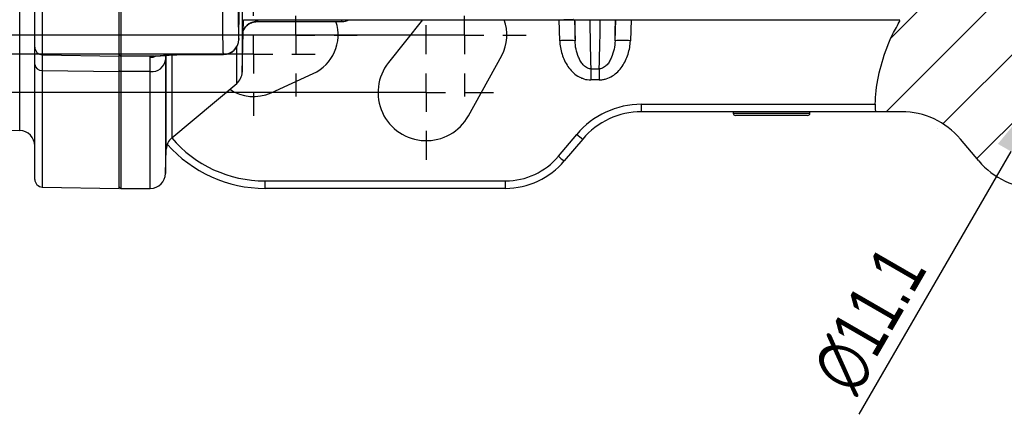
# Model space of a CAD drawing. Header units: millimetres. Extents: x 5 to 589, y 5 to 415.
# Tile 5 of 18: x 362 to 426, y 84 to 110. Entities that reach past the tile are written whole.
import ezdxf

# ---------------------------------------------------------------- set-up
doc = ezdxf.new("R2010")
doc.units = ezdxf.units.MM
doc.header["$PDSIZE"] = -1
doc.linetypes.add('CENTER', pattern=[10.16, 6.35, -1.27, 1.27, -1.27])
for name, color, linetype in [('ASSE', 2, 'CENTER'), ('CONTORNO', 179, 'Continuous'), ('QUOTE', 1, 'Continuous')]:
    doc.layers.add(name, color=color, linetype=linetype)
doc.styles.add('SLDTEXTSTYLE0', font='TXT', dxfattribs={"width": 0.75})
doc.dimstyles.new('SLDDIMSTYLE2', dxfattribs={"dimtxt": 3.5, "dimasz": 6, "dimexe": 0, "dimexo": 0.0625, "dimgap": 0.875, "dimtad": 1, "dimdec": 1, "dimlfac": 2, "dimrnd": 1e-09, "dimzin": 12, "dimdsep": 46, "dimtxsty": 'SLDTEXTSTYLE0', "dimblk1": 'NONE', "dimsah": 1, "dimcen": 0, "dimadec": 0, "dimazin": 3, "dimtfac": 1, "dimtdec": 3, "dimtmove": 0, "dimatfit": 3, "dimldrblk": 'NONE', "dimfxl": 1, "dimfrac": 2, "dimtolj": 1, "dimtzin": 12, "dimarcsym": 0})

# ---------------------------------------------------------------- blocks, each defined once
blk = doc.blocks.new('_D_6')
at = {"layer": 'Defpoints', "color": 0}
for p in [(432.056, 111.221), (429.28, 106.413)]:
    blk.add_point(p, dxfattribs=at)
at = {"layer": 'QUOTE', "color": 0, "lineweight": -2}
for p, q in [((432.056, 111.221), (429.28, 106.413)), ((416.385, 84.079), (426.28, 101.217))]:
    blk.add_line(p, q, dxfattribs=at)
at = {"layer": 'QUOTE', "color": 0}
blk.add_solid([(425.414, 101.717), (427.146, 100.717), (429.28, 106.413)], dxfattribs=at)
at = {"layer": 'QUOTE', "color": 0, "insert": (413.034, 87.024), "char_height": 3.5, "attachment_point": 1, "rotation": 60, "style": 'SLDTEXTSTYLE0'}
blk.add_mtext('\\A1;∅11.1', dxfattribs=at)
blk = doc.blocks.new('_NONE')
blk = doc.blocks.new('SW_CENTERMARKSYMBOL_12')
at = {"layer": 'CONTORNO', "color": 0}
for p, q in [((0, 2.5), (0, 4.012)), ((0, 0), (0, 1.25)), ((-2.5, 0), (-4.012, 0)), ((0, 0), (-1.25, 0)), ((0, 0), (0, -1.25)), ((0, 0), (1.25, 0)), ((2.5, 0), (4.012, 0)), ((0, -2.5), (0, -4.012))]:
    blk.add_line(p, q, dxfattribs=at)
blk = doc.blocks.new('SW_CENTERMARKSYMBOL_13')
at = {"layer": 'CONTORNO', "color": 0}
for p, q in [((0, 2.5), (0, 4.011)), ((0, 0), (0, 1.25)), ((-2.5, 0), (-4.011, 0)), ((0, 0), (-1.25, 0)), ((0, 0), (0, -1.25)), ((0, 0), (1.25, 0)), ((2.5, 0), (4.011, 0)), ((0, -2.5), (0, -4.011))]:
    blk.add_line(p, q, dxfattribs=at)
blk = doc.blocks.new('SW_CENTERMARKSYMBOL_14')
at = {"layer": 'CONTORNO', "color": 0}
for p, q in [((0, 2.5), (0, 4.389)), ((0, 0), (0, 1.25)), ((-2.5, 0), (-4.389, 0)), ((0, 0), (-1.25, 0)), ((0, 0), (0, -1.25)), ((0, 0), (1.25, 0)), ((2.5, 0), (4.389, 0)), ((0, -2.5), (0, -4.389))]:
    blk.add_line(p, q, dxfattribs=at)
blk = doc.blocks.new('SW_CENTERMARKSYMBOL_15')
at = {"layer": 'CONTORNO', "color": 0}
for p, q in [((0, 2.5), (0, 4.011)), ((0, 0), (0, 1.25)), ((-2.5, 0), (-4.011, 0)), ((0, 0), (-1.25, 0)), ((0, 0), (0, -1.25)), ((0, 0), (1.25, 0)), ((2.5, 0), (4.011, 0)), ((0, -2.5), (0, -4.011))]:
    blk.add_line(p, q, dxfattribs=at)

msp = doc.modelspace()

# ---------------------------------------------------------------- hatches: boundary and pattern name
at = {"linetype": 'Continuous', "lineweight": 18}
h = msp.add_hatch(dxfattribs=at)
h.set_pattern_fill('ANSI31', style=0)
edge = h.paths.add_edge_path(flags=0)
edge.add_arc((419.141, 98.817), 5, 40, 90, ccw=False)
edge.add_line((422.971, 102.031), (424.169, 100.603))
edge.add_arc((427.999, 103.817), 5, 220, 270)
edge.add_line((427.999, 98.817), (443.668, 98.817))
edge.add_arc((443.668, 107.317), 8.5, 270, 360)
edge.add_line((452.168, 107.317), (452.168, 112.295))
edge.add_spline(control_points=[(452.168, 112.295), (452.168, 112.385), (452.177, 112.475), (452.195, 112.562), (452.221, 112.689), (452.266, 112.814), (452.329, 112.927), (452.333, 112.935), (452.337, 112.942), (452.342, 112.95)], knot_values=[0.010937, 0.010937, 0.010937, 0.010937, 0.011482, 0.011482, 0.011482, 0.01227, 0.01227, 0.01227, 0.012322, 0.012322, 0.012322, 0.012322], weights=[1, 1, 1, 1, 1, 1, 1, 1, 1, 1], degree=3, periodic=0)
edge.add_spline(control_points=[(452.342, 112.95), (451.227, 116.364), (449.358, 119.371), (446.829, 121.202)], knot_values=[0.453914, 0.453914, 0.453914, 0.453914, 0.547667, 0.547667, 0.547667, 0.547667], weights=[1, 1, 1, 1], degree=3, periodic=0)
edge.add_line((446.829, 121.202), (446.048, 121.202))
edge.add_spline(control_points=[(446.048, 121.202), (445.935, 121.202), (445.821, 121.183), (445.714, 121.145), (445.607, 121.108), (445.506, 121.052), (445.418, 120.981), (445.33, 120.911), (445.254, 120.824), (445.195, 120.729), (445.182, 120.709), (445.17, 120.688), (445.159, 120.667)], knot_values=[0, 0, 0, 0, 0.000678, 0.000678, 0.000678, 0.001356, 0.001356, 0.001356, 0.002029, 0.002029, 0.002029, 0.00217, 0.00217, 0.00217, 0.00217], weights=[1, 1, 1, 1, 1, 1, 1, 1, 1, 1, 1, 1, 1], degree=3, periodic=0)
edge.add_spline(control_points=[(445.159, 120.667), (445.155, 120.657), (445.15, 120.648), (445.145, 120.638), (445.127, 120.601), (445.112, 120.563), (445.099, 120.523)], knot_values=[0.004691, 0.004691, 0.004691, 0.004691, 0.004754, 0.004754, 0.004754, 0.005, 0.005, 0.005, 0.005], weights=[1, 1, 1, 1, 1, 1, 1], degree=3, periodic=0)
edge.add_ellipse((444.168, 120.955), major_axis=(0, -1.18), ratio=0.847323, start_angle=0, end_angle=68.54182, ccw=False)
edge.add_line((444.168, 119.775), (430.505, 119.775))
edge.add_ellipse((430.514, 120.955), major_axis=(-0.033, -1.18), ratio=0.847231, start_angle=-41.00781, end_angle=1.35163, ccw=False)
edge.add_spline(control_points=[(429.834, 120.083), (422.98, 116.299), (417.202, 109.668), (417.43, 103.817)], knot_values=[0.710842, 0.710842, 0.710842, 0.710842, 0.899807, 0.899807, 0.899807, 0.899807], weights=[1, 1, 1, 1], degree=3, periodic=0)
edge.add_line((417.43, 103.817), (419.141, 103.817))
edge = h.paths.add_edge_path(flags=0)
edge.add_arc((430.668, 108.817), 2.776, 38.46288, 208.91725, ccw=False)
edge.add_line((432.841, 110.544), (435.635, 107.027))
edge.add_arc((433.168, 105.067), 3.151, -151.08275, 38.46288, ccw=False)
edge.add_line((430.41, 103.543), (428.238, 107.475))
edge = h.paths.add_edge_path(flags=0)
edge.add_arc((441.668, 108.817), 2.776, 65.55605, 245.55605, ccw=False)
edge.add_line((442.817, 111.344), (445.567, 110.094))
edge.add_arc((444.418, 107.567), 2.776, -114.44395, 65.55605, ccw=False)
edge.add_line((443.269, 105.04), (440.519, 106.29))

# ---------------------------------------------------------------- linework, layer by layer
at = {"color": 7}
for p, q in [((361.685, 102.584), (361.685, 170.05)), ((376.18, 117.408), (376.18, 106.397)), ((362.668, 108.033), (362.668, 114.582)), ((363.159, 114.556), (363.159, 107.533)), ((368.168, 107.445), (368.168, 114.552)), ((368.268, 114.552), (368.268, 107.445)), ((376.18, 106.397), (376.269, 109.817)), ((376.269, 109.817), (397.042, 109.817)), ((376.269, 109.817), (376.269, 109.817)), ((377.168, 109.702), (377.128, 109.718)), ((377.128, 109.692), (382.668, 109.692)), ((382.668, 109.692), (382.668, 109.817)), ((387.937, 109.817), (385.711, 107.018)), ((396.866, 108.447), (396.821, 109.817)), ((397.042, 109.817), (397.082, 109.817)), ((397.082, 109.817), (401.254, 109.817)), ((397.82, 109.817), (397.866, 108.446)), ((400.47, 108.446), (400.516, 109.817)), ((401.254, 109.817), (401.292, 109.817)), ((401.292, 109.817), (419.035, 109.817)), ((401.515, 109.817), (401.47, 108.447)), ((362.668, 106.899), (362.668, 108.033)), ((375.823, 105.657), (375.823, 108.037)), ((363.159, 107.533), (368.168, 107.445)), ((363.159, 107.533), (363.159, 106.5)), ((368.168, 106.431), (368.168, 107.445)), ((370.45, 107.445), (368.268, 107.445)), ((368.268, 107.445), (368.268, 106.431)), ((371.192, 107.495), (371.193, 107.207)), ((371.193, 107.207), (371.193, 99.791)), ((371.235, 101.367), (371.235, 107.459)), ((371.592, 107.486), (371.592, 102.107)), ((372.178, 107.551), (374.956, 107.551)), ((372.178, 107.551), (372.178, 107.537)), ((372.178, 107.537), (374.956, 107.537)), ((374.956, 107.537), (374.956, 107.551)), ((390.916, 103.549), (393.086, 107.481)), ((362.668, 99.404), (362.668, 106.899)), ((363.159, 106.5), (368.168, 106.431)), ((363.159, 106.5), (363.159, 98.904)), ((398.889, 106.608), (399.447, 106.608)), ((398.889, 106.608), (398.889, 105.888)), ((399.447, 106.608), (399.447, 105.888)), ((368.168, 98.817), (368.168, 106.431)), ((370.194, 106.431), (368.268, 106.431)), ((368.268, 106.431), (368.268, 98.817)), ((370.194, 98.817), (370.194, 106.431)), ((378.062, 105.051), (380.811, 106.302)), ((399.447, 105.888), (398.889, 105.888)), ((371.592, 102.107), (375.823, 105.657)), ((402.195, 104.3), (417.425, 104.3)), ((402.195, 103.817), (402.195, 104.3)), ((417.43, 103.817), (402.195, 103.817)), ((408.168, 103.817), (408.168, 103.717)), ((408.168, 103.717), (413.168, 103.717)), ((413.018, 103.567), (408.318, 103.567)), ((413.168, 103.717), (413.168, 103.817)), ((419.141, 103.817), (417.43, 103.817)), ((351.098, 102.769), (361.685, 102.584)), ((396.784, 100.907), (397.982, 102.335)), ((398.365, 102.031), (397.167, 100.603)), ((424.169, 100.603), (422.971, 102.031)), ((371.193, 99.791), (371.235, 101.367)), ((363.159, 98.904), (368.168, 98.817)), ((368.268, 98.817), (370.194, 98.817)), ((377.668, 99.3), (393.336, 99.3)), ((377.668, 98.817), (377.668, 99.3)), ((393.336, 98.817), (377.668, 98.817)), ((393.336, 98.817), (393.336, 99.3))]:
    msp.add_line(p, q, dxfattribs=at)
for centre, radius, start, end in [((377.166, 108.703), 0.999, 89.90206, 156.40037), ((379.668, 108.815), 2.761, 294.45841, 18.51263), ((382.668, 110.692), 1, 270, 298.94481), ((390.668, 108.815), 2.761, 331.11332, 21.26917), ((374.96, 108.547), 0.996, 269.77461, 358.31521), ((374.956, 108.537), 1, 270, 358.88859), ((397.355, 101.11), 7.354, 86.02084, 93.81358), ((400.981, 101.11), 7.354, 86.18642, 93.97916), ((363.168, 108.033), 0.5, 180.00358, 269.00375), ((368.268, 107.545), 0.1, 180.00367, 270.00367), ((370.173, 108.372), 1.016, 270.12836, 294.64758), ((370.282, 107.349), 0.923, 264.52655, 351.12288), ((363.12, 106.955), 0.456, 187.04019, 274.87576), ((368.259, 106.522), 0.0916, 187.17772, 275.71492), ((388.168, 105.065), 3.139, 141.50977, 331.11332), ((375.18, 106.423), 1, 310, 358.5), ((376.918, 107.565), 2.762, 235.9264, 294.45841), ((402.195, 98.8), 5.5, 90, 140), ((402.195, 98.817), 5, 90, 140), ((408.318, 103.717), 0.15, 180, 270), ((413.018, 103.717), 0.15, 270, 0), ((419.141, 98.817), 5, 40, 90), ((361.668, 101.584), 1, 0, 89), ((372.234, 101.34), 1, 130, 178.5), ((377.668, 107.3), 8, 220.51766, 270), ((400.995, 105.738), 4.546, 228.4834, 234.64968), ((377.668, 107.317), 8.5, 221.45449, 270), ((393.336, 103.8), 4.5, 270, 320), ((399.797, 104.311), 4.546, 228.4834, 234.64968), ((393.336, 103.817), 5, 270, 320), ((427.999, 103.817), 5, 220, 270), ((370.194, 99.817), 1, 270, 358.5), ((363.168, 99.404), 0.5, 180, 269), ((368.268, 98.917), 0.1, 180, 270)]:
    msp.add_arc(centre, radius, start, end, dxfattribs=at)
for centre, major_axis, ratio, start_param, end_param in [((398.688, 88.359), (-0.841, 25.131), 0.00993, 0.547091, 0.644306), ((399.688, 88.392), (-0.841, 24.131), 0.010341, 0.477747, 0.714977), ((398.648, 88.392), (0.841, 24.131), 0.010341, 5.568208, 5.805438), ((399.648, 88.359), (0.841, 25.131), 0.00993, 5.638879, 5.736094)]:
    msp.add_ellipse(centre, major_axis=major_axis, ratio=ratio, start_param=start_param, end_param=end_param, dxfattribs=at)
for points, knots in [([(374.956, 107.551), (374.951, 107.622), (374.946, 107.728), (374.938, 108.006), (374.934, 108.178), (374.929, 108.591), (374.926, 108.826), (374.923, 109.351), (374.922, 109.64), (374.922, 110.277), (374.922, 110.614), (374.924, 111.326), (374.926, 111.701), (374.931, 112.488), (374.937, 113.292), (374.946, 114.127), (374.951, 114.552)], [0, 0, 0, 0, 0.125, 0.125, 0.25, 0.25, 0.375, 0.375, 0.5, 0.5, 0.625, 0.625, 0.75, 0.75, 0.875, 1, 1, 1, 1]), ([(375.951, 114.589), (375.946, 114.221), (375.937, 113.497), (375.931, 112.8), (375.926, 112.117), (375.924, 111.792), (375.922, 111.175), (375.921, 110.882), (375.922, 110.33), (375.923, 110.079), (375.926, 109.624), (375.928, 109.421), (375.934, 109.062), (375.938, 108.913), (375.946, 108.672), (375.951, 108.58), (375.956, 108.518)], [0, 0, 0, 0, 0.125, 0.25, 0.25, 0.375, 0.375, 0.5, 0.5, 0.625, 0.625, 0.75, 0.75, 0.875, 0.875, 1, 1, 1, 1]), ([(376.25, 109.099), (376.297, 109.186), (376.396, 109.37), (376.637, 109.562), (376.895, 109.673), (377.058, 109.685), (377.132, 109.69)], [0, 0, 0, 0, 0.261499, 0.551212, 0.796455, 1, 1, 1, 1]), ([(377.179, 109.817), (377.179, 109.802), (377.174, 109.719), (377.17, 109.71), (377.168, 109.702)], [0, 0, 0, 0, 0.1820268, 1, 1, 1, 1]), ([(397.766, 109.818), (397.762, 109.818), (397.574, 109.816), (397.349, 109.817), (397.13, 109.817)], [0, 0, 0, 0, 0.022506, 1, 1, 1, 1]), ([(417.425, 104.3), (417.439, 104.594), (417.481, 105.521), (417.833, 107.065), (418.38, 108.606), (418.883, 109.466), (419.057, 109.765)], [0, 0, 0, 0, 0.15352, 0.482235, 0.820091, 1, 1, 1, 1]), ([(396.866, 108.447), (396.871, 108.297), (396.886, 108.149), (396.936, 107.854), (396.972, 107.708), (397.061, 107.424), (397.115, 107.286), (397.244, 107.018), (397.319, 106.888), (397.49, 106.642), (397.585, 106.528), (397.796, 106.318), (397.914, 106.222), (398.104, 106.103), (398.169, 106.067), (398.305, 106.004), (398.376, 105.977), (398.59, 105.911), (398.737, 105.888), (398.889, 105.888)], [0, 0, 0, 0, 0.125, 0.125, 0.25, 0.25, 0.375, 0.375, 0.5, 0.5, 0.625, 0.625, 0.75, 0.75, 0.8125, 0.8125, 0.875, 0.875, 1, 1, 1, 1]), ([(398.889, 106.608), (398.787, 106.609), (398.69, 106.642), (398.521, 106.743), (398.45, 106.807), (398.323, 106.951), (398.269, 107.029), (398.173, 107.19), (398.132, 107.275), (398.021, 107.533), (397.968, 107.711), (397.893, 108.075), (397.871, 108.26), (397.866, 108.446)], [0, 0, 0, 0, 0.125, 0.125, 0.25, 0.25, 0.375, 0.375, 0.5, 0.5, 0.75, 0.75, 1, 1, 1, 1]), ([(399.447, 105.888), (399.523, 105.888), (399.598, 105.894), (399.746, 105.916), (399.82, 105.934), (400.035, 106), (400.17, 106.064), (400.425, 106.224), (400.541, 106.319), (400.752, 106.529), (400.849, 106.645), (401.019, 106.891), (401.093, 107.019), (401.221, 107.287), (401.276, 107.427), (401.41, 107.855), (401.46, 108.147), (401.47, 108.447)], [0, 0, 0, 0, 0.0625, 0.0625, 0.125, 0.125, 0.25, 0.25, 0.375, 0.375, 0.5, 0.5, 0.625, 0.625, 0.75, 0.75, 1, 1, 1, 1]), ([(400.47, 108.446), (400.465, 108.26), (400.443, 108.076), (400.368, 107.712), (400.314, 107.533), (400.205, 107.275), (400.163, 107.191), (400.067, 107.029), (400.013, 106.951), (399.886, 106.808), (399.814, 106.742), (399.687, 106.667), (399.641, 106.646), (399.547, 106.616), (399.498, 106.608), (399.447, 106.608)], [0, 0, 0, 0, 0.25, 0.25, 0.5, 0.5, 0.625, 0.625, 0.75, 0.75, 0.875, 0.875, 0.9375, 0.9375, 1, 1, 1, 1]), ([(370.175, 107.355), (370.173, 107.385), (370.195, 107.407), (370.266, 107.429), (370.296, 107.434), (370.365, 107.442), (370.405, 107.444), (370.45, 107.445)], [0, 0, 0, 0, 0.5, 0.5, 0.75, 0.75, 1, 1, 1, 1]), ([(370.194, 106.431), (370.194, 106.663), (370.192, 106.856), (370.186, 107.165), (370.181, 107.282), (370.175, 107.355)], [0, 0, 0, 0, 0.5, 0.5, 1, 1, 1, 1]), ([(370.45, 107.445), (370.533, 107.448), (370.633, 107.456), (370.809, 107.471), (370.873, 107.477), (371.008, 107.49), (371.079, 107.496), (371.228, 107.509), (371.306, 107.516), (371.469, 107.527), (371.554, 107.533), (371.726, 107.541), (371.815, 107.545), (371.994, 107.55), (372.086, 107.551), (372.178, 107.551)], [0, 0, 0, 0, 0.25, 0.25, 0.375, 0.375, 0.5, 0.5, 0.625, 0.625, 0.75, 0.75, 0.875, 0.875, 1, 1, 1, 1]), ([(370.46, 107.445), (370.459, 107.445), (370.453, 107.444), (370.47, 107.445), (370.483, 107.445)], [0, 0, 0, 0, 0.21502, 1, 1, 1, 1]), ([(370.479, 107.446), (370.603, 107.453), (370.825, 107.464), (371.212, 107.498), (371.607, 107.523), (371.936, 107.537), (372.129, 107.535), (372.178, 107.535)], [0, 0, 0, 0, 0.284801, 0.509779, 0.715602, 0.928351, 1, 1, 1, 1]), ([(417.425, 104.3), (417.424, 104.235), (417.424, 104.172), (417.424, 104.055), (417.425, 104.002), (417.428, 103.869), (417.43, 103.817), (417.43, 103.817)], [0, 0, 0, 0, 0.25, 0.25, 0.5, 0.5, 1, 1, 1, 1])]:
    msp.add_open_spline(points, degree=3, knots=knots, dxfattribs=at)
msp.add_open_spline([(375.956, 108.518), (375.996, 110.591), (376.035, 112.665), (376.07, 114.739)], degree=3, dxfattribs=at)
at = {"layer": 'QUOTE'}
for p, q in [((390.668, 108.817), (323.264, 108.817)), ((376.918, 107.567), (311.633, 107.567)), ((388.168, 105.067), (299.102, 105.067))]:
    msp.add_line(p, q, dxfattribs=at)

# ---------------------------------------------------------------- block references
at = {"layer": 'ASSE'}
for name, p in [('SW_CENTERMARKSYMBOL_13', (379.668, 108.815)), ('SW_CENTERMARKSYMBOL_15', (390.668, 108.815)), ('SW_CENTERMARKSYMBOL_12', (376.918, 107.565)), ('SW_CENTERMARKSYMBOL_14', (388.168, 105.065))]:
    msp.add_blockref(name, p, dxfattribs=at)

# ---------------------------------------------------------------- dimensions: what is measured, and where the dimension line sits
at = {"layer": 'QUOTE'}
dim = msp.add_diameter_dim_2p(p1=(432.056, 111.221), p2=(429.28, 106.413), dimstyle='SLDDIMSTYLE2', dxfattribs=at)
dim.commit()
dim.dimension.update_dxf_attribs({"geometry": '_D_6', "text_midpoint": (418.792, 88.247), "dimtype": 163})

doc.saveas('drawing.dxf')
